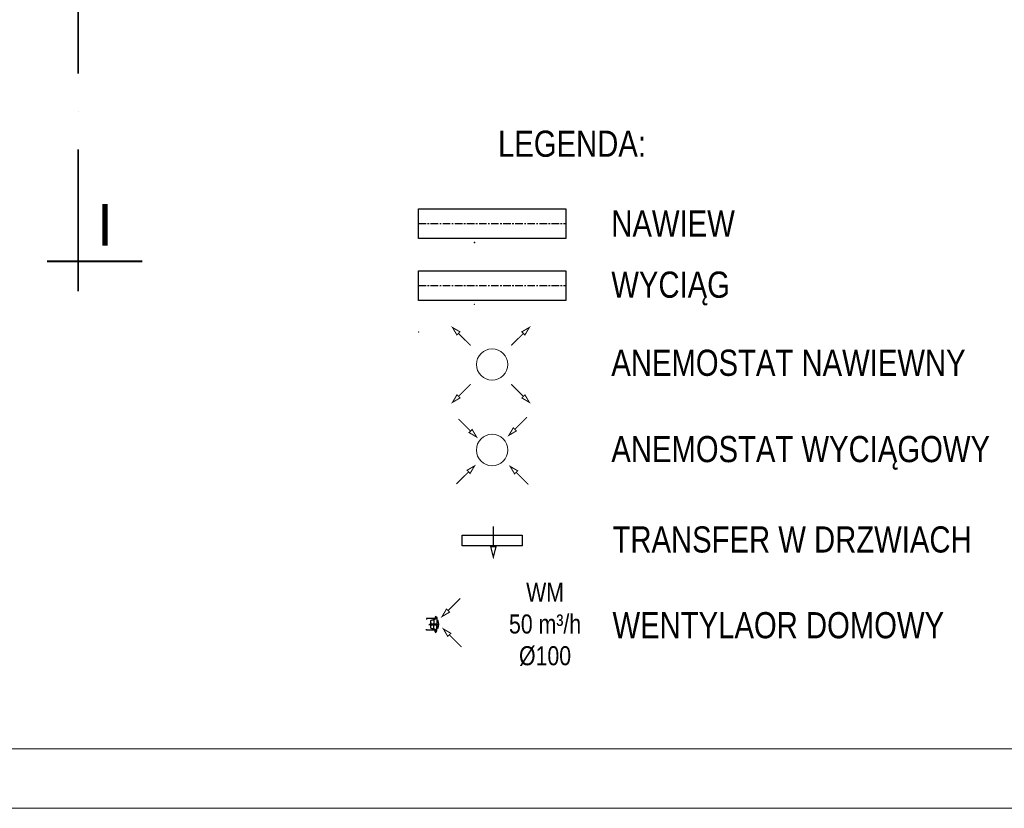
# Model space of a CAD drawing. Header units: millimetres. Extents: x 168402 to 202341, y 205146 to 229271.
# Tile 2 of 56: x 174197 to 175025, y 205146 to 205809. Entities that reach past the tile are written whole.
import ezdxf
from ezdxf.enums import TextEntityAlignment as Align

# ---------------------------------------------------------------- set-up
doc = ezdxf.new("R2010")
doc.units = ezdxf.units.MM
for name, pattern in [('ACAD_ISO10W100', [18.5, 12, -3, 0.5, -3]), ('CENTER', [10.16, 6.35, -1.27, 1.27, -1.27]), ('DASHDOT', [25.4, 12.7, -6.35, 0, -6.35])]:
    doc.linetypes.add(name, pattern=pattern)
doc.layers.get('0').update_dxf_attribs({"lineweight": 0})
for name, color, linetype, lineweight in [('IS_ania_nawiew', 92, 'Continuous', 30), ('IS_nawiew', 92, 'Continuous', 30), ('kreskowanie', 9, 'Continuous', 5), ('ściana_istniejąca', 7, 'Continuous', 35)]:
    doc.layers.add(name, color=color, linetype=linetype, lineweight=lineweight)
for name, color, linetype in [('WEN_NAW1_ZLICZAC', 150, 'Continuous'), ('WEN_WYC_OSIE', 250, 'CENTER'), ('WEN_WYW2_ZLICZAC', 1, 'Continuous'), ('WEN_WYW_ATRYBUT', 6, 'Continuous'), ('WEN_WYW_OSIE', 252, 'CENTER'), ('WEN_WYW_ZLICZAC', 1, 'Continuous')]:
    doc.layers.add(name, color=color, linetype=linetype)
doc.styles.add('simplex', font='arial.ttf')
doc.styles.add('STYL_WENTYLE', font='arial.ttf', dxfattribs={"width": 0.8})

# ---------------------------------------------------------------- blocks, each defined once
blk = doc.blocks.new('G$C2A3AD980')
at = {"layer": 'kreskowanie', "color": 252, "linetype": 'ACAD_ISO10W100', "lineweight": 40, "ltscale": 12}
blk.add_line((1089.7, 180), (1169.7, 180), dxfattribs=at)
at = {"layer": 'ściana_istniejąca', "color": 252, "linetype": 'DASHDOT', "ltscale": 5}
for q in [(1115.93, 565.85), (1115.93, 154.86)]:
    blk.add_line((1115.93, 210.45), q, dxfattribs=at)
at = {"layer": 'kreskowanie', "color": 252, "linetype": 'ACAD_ISO10W100', "lineweight": 40, "ltscale": 12, "style": 'simplex'}
blk.add_text('I', height=35, dxfattribs=at).set_placement((1131.54, 192.89))
blk = doc.blocks.new('anemostat')
at = {"color": 0, "const_width": 8.74}
for points in [[(-283, 261), (-180.8, 159.3), (-167.9, 172.3), (-130.7, 109.4), (-193.7, 146.3), (-180.8, 159.3)], [(292.8, 275.1), (190.7, 173.4), (177.8, 186.4), (140.6, 123.6), (203.6, 160.5), (190.7, 173.4)], [(-300.2, -285.1), (-198, -183.4), (-185.1, -196.4), (-147.9, -133.5), (-211, -170.4), (-198, -183.4)], [(303.8, -289.3), (201.7, -187.6), (188.8, -200.6), (151.6, -137.7), (214.6, -174.6), (201.7, -187.6)]]:
    blk.add_lwpolyline(points, dxfattribs=at)
blk.add_circle((0, 0), 132.1)
blk = doc.blocks.new('KURML-100-C_11')
at = {"ltscale": 4}
for p, q in [((-36.99, 13.7), (-3.425, 13.7)), ((-3.425, 32.195), (-3.425, -15.6)), ((3.425, 32.195), (3.425, -15.6)), ((36.99, 13.7), (3.425, 13.7)), ((-54.8, -12), (-3.425, -12)), ((54.8, -12), (3.425, -12))]:
    blk.add_line(p, q, dxfattribs=at)
for points in [[(-68.5, 0, 0.35032231), (-54.8, -12, 0.1391301), (-36.99, 13.7, 0.1391301)], [(-46.58, 10.96), (-38.36, 16.44), (-38.36, 27.4, -0.41421356), (-27.4, 38.36), (27.4, 38.36, -0.41421356), (38.36, 27.4), (38.36, 16.44), (46.58, 10.96)], [(68.5, 0, -0.35032231), (54.8, -12, -0.1391301), (36.99, 13.7, -0.1391301)]]:
    blk.add_lwpolyline(points, format="xyb", dxfattribs=at)
for points in [[(-61.65, 0), (-50, 0), (-50, 75), (-39.73, 75)], [(-6.165, 38.36), (-6.165, 32.195), (6.165, 32.195), (6.165, 38.36)], [(-3.425, 38.36), (-3.425, 44.525), (3.425, 44.525), (3.425, 38.36)], [(61.65, 0), (50, 0), (50, 75), (39.73, 75)]]:
    blk.add_lwpolyline(points, dxfattribs=at)
blk.add_lwpolyline([(-34.25, -15.6), (34.25, -15.6), (37.675, -17.81, -0.25454545), (-37.675, -17.81)], format="xyb", close=True, dxfattribs=at)
for p in [(0, 0), (0, -27.4)]:
    blk.add_point(p, dxfattribs=at)
at = {"layer": 'WEN_WYW_OSIE', "ltscale": 4}
for p, q in [((-8.4, 0), (8.4, 0)), ((0, 54.8), (0, -27.4))]:
    blk.add_line(p, q, dxfattribs=at)
at = {"layer": 'WEN_WYW_ATRYBUT', "ltscale": 4, "style": 'STYL_WENTYLE', "width": 0.8, "flags": 8}
blk.add_attdef('WENTYLE', text='', height=50, dxfattribs=at).set_placement((0, 0), align=Align.BOTTOM_LEFT)

msp = doc.modelspace()

# ---------------------------------------------------------------- linework, layer by layer
at = {"color": 0, "const_width": 0.874}
for points in [[(174567.56, 205322.71), (174557.35, 205312.54), (174556.06, 205313.83), (174552.34, 205307.55), (174558.64, 205311.24), (174557.35, 205312.54)], [(174568.66, 205281.98), (174558.45, 205292.15), (174557.16, 205290.85), (174553.44, 205297.14), (174559.74, 205293.44), (174558.45, 205292.15)]]:
    msp.add_lwpolyline(points, dxfattribs=at)
at = {"layer": 'IS_ania_nawiew', "color": 6, "const_width": 1.05}
msp.add_lwpolyline([(174595.43, 205383.39), (174595.43, 205366.09), (174593.24, 205366.09), (174595.43, 205357.59), (174597.63, 205366.09), (174595.43, 205366.09)], dxfattribs=at)
at = {"layer": 'IS_ania_nawiew', "color": 6}
msp.add_lwpolyline([(174619.75, 205367.02), (174569.1, 205367.02), (174569.1, 205375.81), (174619.75, 205375.81)], close=True, dxfattribs=at)

# ---------------------------------------------------------------- block references
at = {"ltscale": 4}
msp.add_blockref('G$C2A3AD980', (173130.7, 205426.17), dxfattribs=at)
at = {"layer": 'WEN_WYW_ZLICZAC', "ltscale": 4, "xscale": 0.1, "yscale": 0.1, "zscale": 0.1, "rotation": 90}
msp.add_blockref('KURML-100-C_11', (174546.67, 205300.98), dxfattribs=at)

# ---------------------------------------------------------------- texts
at = {"layer": 'IS_nawiew', "color": 1, "char_height": 12, "attachment_point": 1, "style": 'STYL_WENTYLE'}
for s, insert in [('\\pxqc;{\\C7;\\P\\pql;\\H1.833333x;TRANSFER W DRZWIACH}', (174695.59, 205403.33)), ('\\pxqc;{\\C7;\\P\\pql;\\H1.833333x;WENTYLAOR DOMOWY}', (174695.59, 205331.27))]:
    msp.add_mtext(s, dxfattribs=dict(at, insert=insert))

# ---------------------------------------------------------------- next in the draw order: linework, layer by layer
at = {"color": 0}
for points in [[(172587.47, 208116.41), (176787.47, 208116.41), (176787.47, 205146.41), (172587.47, 205146.41)], [(172687.47, 208066.41), (176737.47, 208066.41), (176737.47, 205196.41), (172687.47, 205196.41)]]:
    msp.add_lwpolyline(points, close=True, dxfattribs=at)
at = {"color": 0, "const_width": 0.874}
for points in [[(174576.34, 205535.26), (174566.13, 205545.43), (174564.84, 205544.13), (174561.12, 205550.42), (174567.42, 205546.73), (174566.13, 205545.43)], [(174610.46, 205535.31), (174620.68, 205545.48), (174621.97, 205544.18), (174625.69, 205550.47), (174619.38, 205546.78), (174620.68, 205545.48)], [(174576.34, 205502.7), (174566.13, 205492.53), (174564.84, 205493.83), (174561.12, 205487.54), (174567.42, 205491.24), (174566.13, 205492.53)], [(174610.46, 205502.7), (174620.68, 205492.53), (174621.97, 205493.83), (174625.69, 205487.54), (174619.38, 205491.24), (174620.68, 205492.53)]]:
    msp.add_lwpolyline(points, dxfattribs=at)
at = {"color": 0}
msp.add_circle((174594.42, 205519.33), 13.21, dxfattribs=at)
for p in [(174532.59, 205637.67), (174532.59, 205585.62), (174579.48, 205569.82), (174532.59, 205546.65)]:
    msp.add_point(p)
at = {"layer": 'WEN_NAW1_ZLICZAC'}
msp.add_lwpolyline([(174532.59, 205625.17), (174532.59, 205650.17), (174656.25, 205650.17), (174656.25, 205625.17)], close=True, dxfattribs=at)
msp.add_point((174579.48, 205621.87), dxfattribs=at)
at = {"layer": 'WEN_WYC_OSIE'}
for p, q in [((174532.59, 205637.67), (174656.25, 205637.67)), ((174532.59, 205585.62), (174656.25, 205585.62))]:
    msp.add_line(p, q, dxfattribs=at)
at = {"layer": 'WEN_WYW2_ZLICZAC'}
msp.add_lwpolyline([(174532.59, 205573.12), (174532.59, 205598.12), (174656.25, 205598.12), (174656.25, 205573.12)], close=True, dxfattribs=at)

# ---------------------------------------------------------------- next in the draw order: block references
at = {"color": 0, "xscale": 0.1, "yscale": 0.1, "zscale": 0.1}
msp.add_blockref('anemostat', (174594.42, 205447.47), dxfattribs=at)

# ---------------------------------------------------------------- next in the draw order: texts
at = {"layer": 'IS_nawiew', "color": 1, "attachment_point": 1, "style": 'STYL_WENTYLE'}
for s, insert, char_height in [('\\pxqc;{\\C7;\\PLEGENDA:}', (174599.38, 205752.53), 22), ('\\pxqc;{\\C7;\\P\\pql;NAWIEW }', (174694.57, 205685.4), 22), ('\\pxqc;{\\C7;\\P\\pql;\\H1.833333x;WYCIĄG }', (174694.57, 205617.42), 12), ('\\pxqc;{\\C7;\\P\\pql;ANEMOSTAT NAWIEWNY}', (174694.57, 205568.46), 22), ('\\pxqc;{\\C7;\\P\\pql;\\H1.833333x;ANEMOSTAT WYCIĄGOWY}', (174694.57, 205479.27), 12)]:
    msp.add_mtext(s, dxfattribs=dict(at, insert=insert, char_height=char_height))

# ---------------------------------------------------------------- next in the draw order: texts
at = {"layer": 'IS_nawiew', "color": 0, "insert": (174608.59, 205335.96), "char_height": 16, "attachment_point": 1, "style": 'STYL_WENTYLE', "bg_fill": 3, "box_fill_scale": 1.2, "bg_fill_color": 7, "bg_fill_transparency": 0}
msp.add_mtext('\\pxqc;WM\\P50 m³/h\\P%%C100', dxfattribs=at)

doc.saveas('drawing.dxf')
